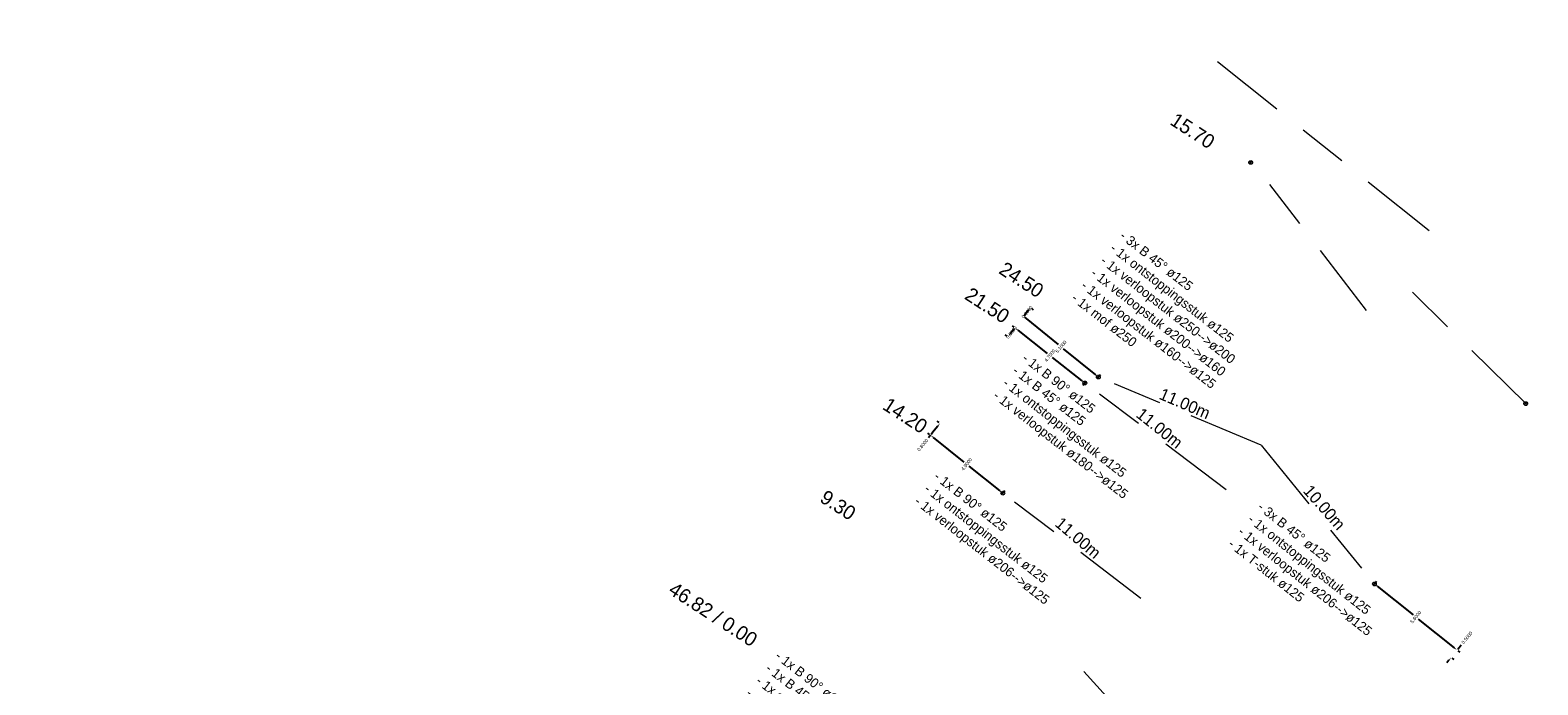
# Model space of a CAD drawing. Header units: inches. Extents: x 0 to 191500, y 0 to 342750.
# Tile 34 of 256: x 185385 to 185465, y 330289 to 330323. Entities that reach past the tile are written whole.
import ezdxf
from ezdxf import colors
from ezdxf.entities.mleader import LeaderData, LeaderLine
from ezdxf.math import Vec2, Vec3

# ---------------------------------------------------------------- set-up
doc = ezdxf.new("R2010")
doc.units = ezdxf.units.IN
doc.header["$MEASUREMENT"] = 0
doc.linetypes.add('RI-GWA_HUISAANSLUITING', pattern=[23, 4, -1.8, 2.6, -1.8, 4.6, -1.8, 4.6, -1.8])
doc.layers.get('DefPoints').update_dxf_attribs({"lineweight": 20})
for name, color, linetype, lineweight in [('ECW', 150, 'Continuous', 20), ('N-WE-RI-GWA-MAATVOERING-T25', 30, 'RI-GWA_HUISAANSLUITING', 20), ('N-WE-RI-GWA_HUISAANSLUITING', 30, 'RI-GWA_HUISAANSLUITING', 20), ('N-WE-RI-GWA_RIOOLPUT_ONTSTOPPINGSPUT-G', 30, 'Continuous', 20), ('Tekst algemeen', 7, 'Continuous', 20)]:
    doc.layers.add(name, color=color, linetype=linetype, lineweight=lineweight)
doc.dimstyles.get("Standard").update_dxf_attribs({"dimtxt": 0.18, "dimasz": 0.18, "dimexe": 0.18, "dimexo": 0.0625, "dimgap": 0.09, "dimtad": 0, "dimtih": 1, "dimtoh": 1, "dimdec": 4, "dimzin": 0, "dimdsep": 46, "dimtxsty": 'Standard', "dimcen": 0.09, "dimadec": 0, "dimazin": 0, "dimtfac": 1, "dimtdec": 4, "dimtofl": 0, "dimtmove": 0, "dimatfit": 3, "dimfxl": 1, "dimtolj": 1, "dimtzin": 0, "dimarcsym": 0})
picture_1 = doc.add_image_def('image1.ecw', size_in_pixel=(220000, 285000))

# ---------------------------------------------------------------- blocks, each defined once
blk = doc.blocks.new('*D5462')
at = {"layer": 'DefPoints', "color": 0, "transparency": 16777216}
for p in [(185460.712, 330290.54), (185460.716, 330290.538), (185460.4, 330290.15)]:
    blk.add_point(p, dxfattribs=at)
at = {"layer": 'N-WE-RI-GWA-MAATVOERING-T25', "color": 0, "lineweight": -2, "transparency": 16777216}
for p, q in [((185460.761, 330290.501), (185460.856, 330290.425)), ((185460.828, 330290.678), (185460.941, 330290.819)), ((185460.291, 330290.007), (185460.178, 330289.866)), ((185460.449, 330290.111), (185460.544, 330290.035))]:
    blk.add_line(p, q, dxfattribs=at)
at = {"layer": 'N-WE-RI-GWA-MAATVOERING-T25', "color": 0, "transparency": 16777216}
for points in [[(185460.805, 330290.697), (185460.852, 330290.66), (185460.716, 330290.538)], [(185460.267, 330290.026), (185460.314, 330289.988), (185460.403, 330290.147)]]:
    blk.add_solid(points, dxfattribs=at)
at = {"layer": 'N-WE-RI-GWA-MAATVOERING-T25', "color": 0, "transparency": 16777216, "insert": (185461.241, 330291.194), "char_height": 0.18, "attachment_point": 5, "rotation": 51.32414}
blk.add_mtext('\\A1;0.5000', dxfattribs=at)
blk = doc.blocks.new('*D5463')
at = {"layer": 'DefPoints', "color": 0, "transparency": 16777216}
for p in [(185456.344, 330294.037), (185456.344, 330294.037), (185460.716, 330290.538)]:
    blk.add_point(p, dxfattribs=at)
at = {"layer": 'N-WE-RI-GWA-MAATVOERING-T25', "color": 0, "lineweight": -2, "transparency": 16777216}
for p, q in [((185456.383, 330294.086), (185456.456, 330294.178)), ((185456.484, 330293.925), (185458.389, 330292.4)), ((185460.575, 330290.65), (185458.67, 330292.175)), ((185460.755, 330290.587), (185460.828, 330290.678))]:
    blk.add_line(p, q, dxfattribs=at)
at = {"layer": 'N-WE-RI-GWA-MAATVOERING-T25', "color": 0, "transparency": 16777216}
for points in [[(185456.466, 330293.901), (185456.503, 330293.948), (185456.344, 330294.037)], [(185460.556, 330290.627), (185460.594, 330290.674), (185460.716, 330290.538)]]:
    blk.add_solid(points, dxfattribs=at)
at = {"layer": 'N-WE-RI-GWA-MAATVOERING-T25', "color": 0, "transparency": 16777216, "insert": (185458.53, 330292.288), "char_height": 0.18, "attachment_point": 5, "rotation": 51.32414}
blk.add_mtext('\\A1;5.6000', dxfattribs=at)
blk = doc.blocks.new('*D5506')
at = {"layer": 'DefPoints', "color": 0, "transparency": 16777216}
for p in [(185433.35, 330302.525), (185432.85, 330301.9), (185432.85, 330301.9)]:
    blk.add_point(p, dxfattribs=at)
at = {"layer": 'N-WE-RI-GWA-MAATVOERING-T25', "color": 0, "lineweight": -2, "transparency": 16777216}
for p, q in [((185433.238, 330302.384), (185432.963, 330302.041)), ((185433.301, 330302.564), (185433.209, 330302.637)), ((185432.801, 330301.94), (185432.71, 330302.013)), ((185432.85, 330301.9), (185432.738, 330301.76))]:
    blk.add_line(p, q, dxfattribs=at)
at = {"layer": 'N-WE-RI-GWA-MAATVOERING-T25', "color": 0, "transparency": 16777216}
for points in [[(185433.214, 330302.403), (185433.261, 330302.366), (185433.35, 330302.525)], [(185432.939, 330302.06), (185432.986, 330302.022), (185432.85, 330301.9)]]:
    blk.add_solid(points, dxfattribs=at)
at = {"layer": 'N-WE-RI-GWA-MAATVOERING-T25', "color": 0, "transparency": 16777216, "insert": (185432.438, 330301.385), "char_height": 0.18, "attachment_point": 5, "rotation": 51.32414}
blk.add_mtext('\\A1;0.8000', dxfattribs=at)
blk = doc.blocks.new('*D5507')
at = {"layer": 'DefPoints', "color": 0, "transparency": 16777216}
for p in [(185432.85, 330301.9), (185436.675, 330298.838), (185436.675, 330298.838)]:
    blk.add_point(p, dxfattribs=at)
at = {"layer": 'N-WE-RI-GWA-MAATVOERING-T25', "color": 0, "lineweight": -2, "transparency": 16777216}
for p, q in [((185432.889, 330301.949), (185432.963, 330302.041)), ((185432.991, 330301.788), (185434.622, 330300.482)), ((185436.535, 330298.951), (185434.903, 330300.257)), ((185436.715, 330298.887), (185436.788, 330298.979))]:
    blk.add_line(p, q, dxfattribs=at)
at = {"layer": 'N-WE-RI-GWA-MAATVOERING-T25', "color": 0, "transparency": 16777216}
for points in [[(185432.972, 330301.765), (185433.009, 330301.811), (185432.85, 330301.9)], [(185436.516, 330298.927), (185436.554, 330298.974), (185436.675, 330298.838)]]:
    blk.add_solid(points, dxfattribs=at)
at = {"layer": 'N-WE-RI-GWA-MAATVOERING-T25', "color": 0, "transparency": 16777216, "insert": (185434.763, 330300.369), "char_height": 0.18, "attachment_point": 5, "rotation": 51.32414}
blk.add_mtext('\\A1;4.9000', dxfattribs=at)
blk = doc.blocks.new('*D5397')
at = {"layer": 'DefPoints', "color": 0, "transparency": 16777216}
for p in [(185437.326, 330307.567), (185436.95, 330307.1), (185436.95, 330307.1)]:
    blk.add_point(p, dxfattribs=at)
at = {"layer": 'N-WE-RI-GWA-MAATVOERING-T25', "color": 0, "lineweight": -2, "transparency": 16777216}
for p, q in [((185436.901, 330307.139), (185436.809, 330307.212)), ((185437.212, 330307.428), (185437.062, 330307.241)), ((185437.277, 330307.606), (185437.184, 330307.681))]:
    blk.add_line(p, q, dxfattribs=at)
at = {"layer": 'N-WE-RI-GWA-MAATVOERING-T25', "color": 0, "transparency": 16777216}
for points in [[(185437.039, 330307.259), (185437.086, 330307.222), (185436.95, 330307.1)], [(185437.189, 330307.447), (185437.236, 330307.409), (185437.325, 330307.568)]]:
    blk.add_solid(points, dxfattribs=at)
at = {"layer": 'N-WE-RI-GWA-MAATVOERING-T25', "color": 0, "transparency": 16777216, "insert": (185437.137, 330307.334), "char_height": 0.18, "attachment_point": 5, "rotation": 51.32414}
blk.add_mtext('\\A1;0.6000', dxfattribs=at)
blk = doc.blocks.new('*D5398')
at = {"layer": 'DefPoints', "color": 0, "transparency": 16777216}
for p in [(185437.325, 330307.568), (185441.019, 330304.662), (185441.019, 330304.662)]:
    blk.add_point(p, dxfattribs=at)
at = {"layer": 'N-WE-RI-GWA-MAATVOERING-T25', "color": 0, "lineweight": -2, "transparency": 16777216}
for p, q in [((185437.286, 330307.519), (185437.214, 330307.427)), ((185437.466, 330307.457), (185439.03, 330306.227)), ((185440.877, 330304.774), (185439.313, 330306.004)), ((185440.98, 330304.613), (185440.907, 330304.521))]:
    blk.add_line(p, q, dxfattribs=at)
at = {"layer": 'N-WE-RI-GWA-MAATVOERING-T25', "color": 0, "transparency": 16777216}
for points in [[(185437.448, 330307.434), (185437.485, 330307.481), (185437.325, 330307.568)], [(185440.859, 330304.75), (185440.896, 330304.797), (185441.019, 330304.662)]]:
    blk.add_solid(points, dxfattribs=at)
at = {"layer": 'N-WE-RI-GWA-MAATVOERING-T25', "color": 0, "transparency": 16777216, "insert": (185439.172, 330306.115), "char_height": 0.18, "attachment_point": 5, "rotation": 51.80598}
blk.add_mtext('\\A1;4.7000', dxfattribs=at)
blk = doc.blocks.new('*D5399')
at = {"layer": 'DefPoints', "color": 0, "transparency": 16777216}
for p in [(185437.772, 330308.184), (185437.772, 330308.184), (185438.15, 330308.65)]:
    blk.add_point(p, dxfattribs=at)
at = {"layer": 'N-WE-RI-GWA-MAATVOERING-T25', "color": 0, "lineweight": -2, "transparency": 16777216}
for p, q in [((185437.821, 330308.144), (185437.912, 330308.07)), ((185438.037, 330308.51), (185437.886, 330308.324)), ((185438.199, 330308.611), (185438.29, 330308.537))]:
    blk.add_line(p, q, dxfattribs=at)
at = {"layer": 'N-WE-RI-GWA-MAATVOERING-T25', "color": 0, "transparency": 16777216}
for points in [[(185437.862, 330308.342), (185437.909, 330308.305), (185437.772, 330308.184)], [(185438.013, 330308.529), (185438.06, 330308.491), (185438.15, 330308.65)]]:
    blk.add_solid(points, dxfattribs=at)
at = {"layer": 'N-WE-RI-GWA-MAATVOERING-T25', "color": 0, "transparency": 16777216, "insert": (185437.961, 330308.417), "char_height": 0.18, "attachment_point": 5, "rotation": 51}
blk.add_mtext('\\A1;0.6000', dxfattribs=at)
blk = doc.blocks.new('*D5400')
at = {"layer": 'DefPoints', "color": 0, "transparency": 16777216}
for p in [(185437.772, 330308.184), (185441.736, 330304.974), (185441.736, 330304.974)]:
    blk.add_point(p, dxfattribs=at)
at = {"layer": 'N-WE-RI-GWA-MAATVOERING-T25', "color": 0, "lineweight": -2, "transparency": 16777216}
for p, q in [((185437.812, 330308.232), (185437.886, 330308.324)), ((185437.912, 330308.07), (185439.614, 330306.692)), ((185441.596, 330305.087), (185439.894, 330306.466)), ((185441.775, 330305.023), (185441.849, 330305.114))]:
    blk.add_line(p, q, dxfattribs=at)
at = {"layer": 'N-WE-RI-GWA-MAATVOERING-T25', "color": 0, "transparency": 16777216}
for points in [[(185437.893, 330308.047), (185437.931, 330308.094), (185437.772, 330308.184)], [(185441.577, 330305.064), (185441.615, 330305.111), (185441.736, 330304.974)]]:
    blk.add_solid(points, dxfattribs=at)
at = {"layer": 'N-WE-RI-GWA-MAATVOERING-T25', "color": 0, "transparency": 16777216, "insert": (185439.754, 330306.579), "char_height": 0.18, "attachment_point": 5, "rotation": 51}
blk.add_mtext('\\A1;5.1000', dxfattribs=at)

msp = doc.modelspace()

# ---------------------------------------------------------------- linework, layer by layer
at = {"layer": 'N-WE-RI-GWA_HUISAANSLUITING'}
for p, q in [((185448.0477, 330321.65875), (185459.244, 330312.71663)), ((185455.93186, 330308.49579), (185449.93644, 330316.30425)), ((185464.34967, 330303.5719), (185457.41346, 330310.38387)), ((185450.34267, 330301.37319), (185441.73585, 330304.97418)), ((185448.49067, 330299.01308), (185441.01878, 330304.66229)), ((185450.34267, 330301.37319), (185456.34374, 330294.03733)), ((185443.98414, 330293.27016), (185436.67547, 330298.83837)), ((185440.9592, 330289.41532), (185446.85977, 330282.94991))]:
    msp.add_line(p, q, dxfattribs=at)
at = {"layer": 'N-WE-RI-GWA_RIOOLPUT_ONTSTOPPINGSPUT-G'}
for p, q in [((185449.88754, 330316.36583), (185449.70729, 330316.27918)), ((185449.75409, 330316.41263), (185449.84075, 330316.23238)), ((185440.97546, 330304.75241), (185441.06211, 330304.57216)), ((185441.82598, 330305.01751), (185441.64573, 330304.93085)), ((185441.69252, 330305.0643), (185441.77918, 330304.88405)), ((185441.10891, 330304.70562), (185440.92866, 330304.61896)), ((185464.4398, 330303.61523), (185464.25955, 330303.52858)), ((185464.30635, 330303.66203), (185464.393, 330303.48178)), ((185436.76559, 330298.8817), (185436.58534, 330298.79504)), ((185436.63214, 330298.92849), (185436.7188, 330298.74824)), ((185456.43386, 330294.08066), (185456.25361, 330293.994)), ((185456.30041, 330294.12746), (185456.38707, 330293.9472))]:
    msp.add_line(p, q, dxfattribs=at)
for centre in [(185449.79742, 330316.3225), (185441.01878, 330304.66229), (185441.73585, 330304.97418), (185464.34967, 330303.5719), (185436.67547, 330298.83837), (185456.34374, 330294.03733)]:
    msp.add_circle(centre, 0.1, dxfattribs=at)

# ---------------------------------------------------------------- texts
at = {"layer": 'N-WE-RI-GWA-MAATVOERING-T25'}
for s, insert, char_height, width, attachment_point, rotation in [('15.70', (185445.67097, 330318.67693), 0.75, 15.7353264, 4, 327), ('24.50', (185436.61249, 330310.80193), 0.75, 15.7353264, 4, 327), ('21.50', (185434.80288, 330309.44928), 0.75, 14.6844, 4, 327), ('{\\fProxy 1|b0|i0|c0|p72;\\C7;11.00m }', (185446.18595, 330303.27619), 0.63, 9.3094, 8, 336.751753), ('14.20', (185430.45956, 330303.62536), 0.75, 14.6844, 4, 327), ('{\\fProxy 1|b0|i0|c0|p72;\\C7;11.00m }', (185444.7732, 330302.02153), 0.63, 9.3094, 8, 321.3976636), ('{\\fProxy 1|b0|i0|c0|p72;\\C7;10.00m }', (185453.45451, 330297.86861), 0.63, 9.3094, 8, 311.4265946), ('9.30', (185427.13855, 330298.733), 0.75, 15.7353264, 4, 327), ('{\\fProxy 1|b0|i0|c0|p72;\\C7;11.00m }', (185440.45379, 330296.22654), 0.63, 9.3094, 8, 319.6574573), ('46.82 / 0.00', (185419.12445, 330293.87218), 0.75, 15.7353264, 4, 327)]:
    msp.add_mtext(s, dxfattribs=dict(at, insert=insert, char_height=char_height, width=width, attachment_point=attachment_point, rotation=rotation))
at = {"layer": 'Tekst algemeen', "char_height": 0.5, "attachment_point": 1}
for s, insert, width, rotation in [('{\\fProxy 1|b0|i0|c0|p8;\\C2;- 3x B 45° ø125\\P- 1x ontstoppingsstuk ø125\\fProxy 1|b0|i0|c0|p72;\\P- 1x verloopstuk \\fProxy 1|b0|i0|c0|p8;ø250-->ø200\\P\\fProxy 1|b0|i0|c0|p8;- 1x verloopstuk \\fProxy 1|b0|i0|c0|p8;ø200-->ø160\\P\\fProxy 1|b0|i0|c0|p8;- 1x verloopstuk \\fProxy 1|b0|i0|c0|p8;ø160-->ø125\\P- 1x mof ø250}', (185443.13131, 330312.75073), 19.9693392, 322.1113292), ('{\\fProxy 1|b0|i0|c0|p72;\\C2;- 1x B 90° ø125\\P\\fProxy 1|b0|i0|c0|p8;- 1x B 45° ø125\\P- 1x ontstoppingsstuk ø125\\fProxy 1|b0|i0|c0|p72;\\P- 1x verloopstuk \\fProxy 1|b0|i0|c0|p8;ø180-->ø125}', (185437.96391, 330306.27348), 20.091173, 322.1113292), ('{\\fProxy 1|b0|i0|c0|p72;\\C2;- 1x B 90° ø125\\fProxy 1|b0|i0|c0|p8;\\P- 1x ontstoppingsstuk ø125\\fProxy 1|b0|i0|c0|p72;\\P- 1x verloopstuk \\fProxy 1|b0|i0|c0|p8;ø206-->ø125}', (185433.2922, 330300.02529), 20.0897958, 322.1113292), ('{\\fProxy 1|b0|i0|c0|p8;\\C2;- 3x B 45° ø125\\P\\fProxy 1|b0|i0|c0|p72;- 1x ontstoppingsstuk \\fProxy 1|b0|i0|c0|p8;ø125\\P- 1x verloopstuk ø206-->ø125\\P- 1x T-stuk ø125}', (185450.43047, 330298.41498), 15.3185067, 321.5826761), ('{\\fProxy 1|b0|i0|c0|p72;\\C2;- 1x B 90° ø125\\P\\fProxy 1|b0|i0|c0|p8;- 1x B 45° ø125\\P- 1x ontstoppingsstuk ø125\\fProxy 1|b0|i0|c0|p72;\\P- 1x verloopstuk \\fProxy 1|b0|i0|c0|p8;ø206-->ø125\\P- 1x T-stuk ø125}', (185424.895, 330290.53337), 20.1712892, 322.1113292)]:
    msp.add_mtext(s, dxfattribs=dict(at, insert=insert, width=width, rotation=rotation))

# ---------------------------------------------------------------- dimensions: what is measured, and where the dimension line sits
at = {"layer": 'N-WE-RI-GWA-MAATVOERING-T25'}
for base, p1, p2, angle, picture, middle in [((185437.77241, 330308.18371), (185438.15, 330308.65), (185437.77241, 330308.18371), 51, '*D5399', (185437.9612, 330308.41686)), ((185436.95, 330307.1), (185437.32627, 330307.56737), (185436.95, 330307.1), 51.3241366, '*D5397', (185437.13748, 330307.33421))]:
    dim = msp.add_linear_dim(base=base, p1=p1, p2=p2, angle=angle, dimstyle='Standard', dxfattribs=at)
    dim.commit()
    dim.dimension.update_dxf_attribs({"geometry": picture, "text_midpoint": middle, "dimtype": 160})
for base, p1, p2, angle, picture, middle in [((185441.73585, 330304.97418), (185437.77241, 330308.18371), (185441.73585, 330304.97418), 141, '*D5400', (185439.75413, 330306.57895)), ((185441.01878, 330304.66229), (185437.32495, 330307.56842), (185441.01878, 330304.66229), 141.8059849, '*D5398', (185439.17187, 330306.11536)), ((185432.85007, 330301.90045), (185433.35, 330302.525), (185432.85007, 330301.90045), 51.3241366, '*D5506', (185432.43763, 330301.38519)), ((185436.67547, 330298.83837), (185432.85007, 330301.90045), (185436.67547, 330298.83837), 141.3241366, '*D5507', (185434.76277, 330300.36941)), ((185456.34374, 330294.03733), (185460.71562, 330290.53781), (185456.34374, 330294.03733), 141.3241366, '*D5463', (185458.52968, 330292.28757)), ((185460.71562, 330290.53781), (185460.4, 330290.15), (185460.71246, 330290.54035), 51.3241366, '*D5462', (185461.24055, 330291.19359))]:
    dim = msp.add_linear_dim(base=base, p1=p1, p2=p2, angle=angle, dimstyle='Standard', dxfattribs=at)
    dim.commit()
    dim.dimension.update_dxf_attribs({"geometry": picture, "text_midpoint": middle})

# ---------------------------------------------------------------- pictures from other files: only their frames are drawn
at = {"layer": 'ECW'}
image = msp.add_image(picture_1, insert=(180500, 328500), size_in_units=(11000, 14250), dxfattribs=at)
image.dxf.flags = 7

# ---------------------------------------------------------------- leaders
at = {"layer": 'Tekst algemeen'}
ml = msp.add_multileader_mtext('Standard', dxfattribs=at)
ml.set_content('Grindkoffer', color=256)
ml.set_leader_properties()
ml.build(insert=Vec2(0, 0))
ml.multileader.update_dxf_attribs({"text_right_attachment_type": 6, "dogleg_length": 0.2, "arrow_head_size": 5})
ctx = ml.context
ctx.base_point, ctx.char_height, ctx.arrow_head_size, ctx.landing_gap_size, ctx.plane_origin, ctx.plane_x_axis, ctx.plane_y_axis = Vec3(185789.34017, 332982.33236), 0.5, 5, 0.2, Vec3(185787.00548, 332984.05412), Vec3(0.99520618, 0.0977991), Vec3(-0.0977991, 0.99520618)
ctx.right_attachment = 6
notes = []
notes.append((ctx, [(0, (0, 0, 0), (0, 0), (1, 0), 1, [])]))
ctx.mtext.insert, ctx.mtext.text_direction, ctx.mtext.rotation, ctx.mtext.flow_direction = Vec3(185789.51476, 332982.60072), Vec3(0.99520618, 0.0977991), 0.09795567, 5
for ctx, leaders in notes:
    for number, flags, end, landing, length, lines in leaders:
        leader = LeaderData()
        leader.index, (leader.has_last_leader_line, leader.has_dogleg_vector, leader.attachment_direction) = number, flags
        leader.last_leader_point, leader.dogleg_vector, leader.dogleg_length = Vec3(end), Vec3(landing), length
        for number, points, colour, breaks in lines:
            line = LeaderLine()
            line.index, line.vertices, line.color, line.breaks = number, Vec3.list(points), colors.encode_raw_color(colour), breaks
            leader.lines.append(line)
        ctx.leaders.append(leader)

doc.saveas('drawing.dxf')
